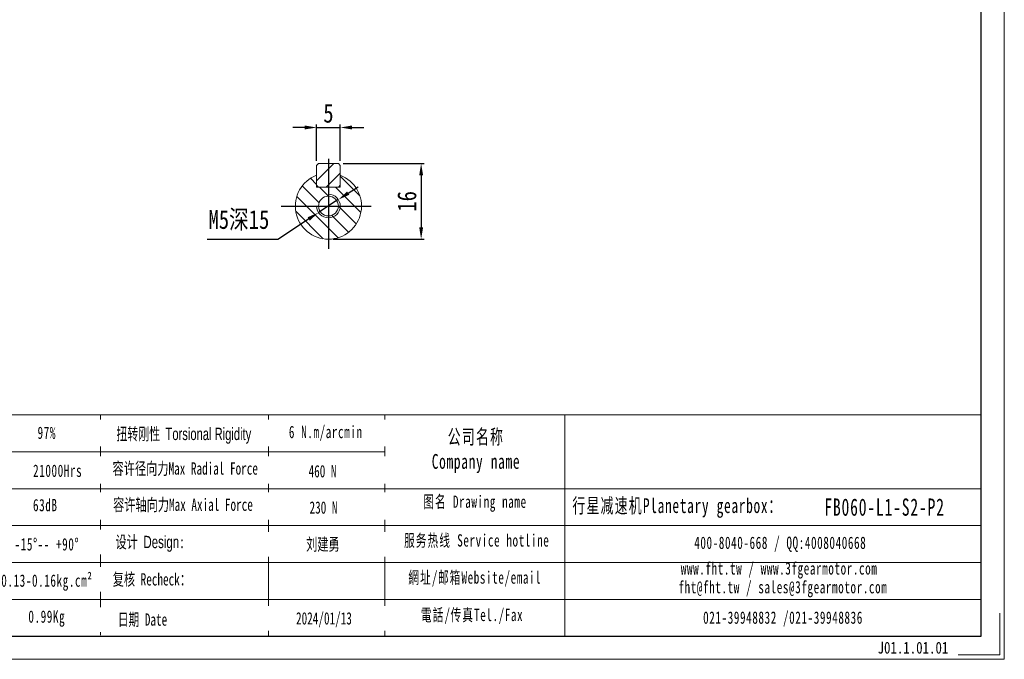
# Model space of a CAD drawing. Header units: millimetres. Extents: x 848 to 1258, y 1004 to 1294.
# Tile 6 of 8: x 1049 to 1258, y 1004 to 1140. Entities that reach past the tile are written whole.
import ezdxf

# ---------------------------------------------------------------- set-up
doc = ezdxf.new("R2010")
doc.units = ezdxf.units.MM
doc.header["$PDSIZE"] = -5
doc.linetypes.add('CENTER2', pattern=[28.575, 19.05, -3.175, 3.175, -3.175])
doc.layers.get('0').update_dxf_attribs({"lineweight": 18})
doc.layers.get('Defpoints').update_dxf_attribs({"lineweight": 18})
doc.layers.add('3中心线层', color=1, linetype='CENTER2')
doc.layers.add('6文字层', color=3, linetype='Continuous')
for name, color, linetype, lineweight in [('SLD-0', 7, 'Continuous', 18), ('图框_外框线', 7, 'Continuous', 18), ('尺寸线层', 3, 'Continuous', 18)]:
    doc.layers.add(name, color=color, linetype=linetype, lineweight=lineweight)
doc.styles.add('TH_GBDIM', font='txt', dxfattribs={"width": 0.8})
doc.styles.add('标准', font='txt', dxfattribs={"width": 0.667})
doc.styles.add('样式 1', font='txt', dxfattribs={"width": 0.8})
doc.dimstyles.new('TH_GBDIM', dxfattribs={"dimtxt": 4, "dimasz": 2.5, "dimexe": 0.625, "dimexo": 1, "dimgap": 1, "dimtad": 1, "dimdec": 1, "dimdsep": 46, "dimtxsty": 'TH_GBDIM', "dimcen": 2.5, "dimdle": 5, "dimclrd": 1, "dimclre": 1, "dimclrt": 1, "dimadec": 0, "dimazin": 2, "dimtfac": 0.714286, "dimtdec": 1, "dimtmove": 0, "dimatfit": 3, "dimfxl": 1, "dimtolj": 1, "dimarcsym": 0})

# ---------------------------------------------------------------- blocks, each defined once
blk = doc.blocks.new('*D27')
at = {"layer": 'Defpoints', "color": 0}
for p in [(1117.03, 1116.81), (1112.03, 1108.79), (1117.03, 1108.79)]:
    blk.add_point(p, dxfattribs=at)
at = {"layer": '尺寸线层', "lineweight": -2}
for p, q in [((1109.53, 1116.81), (1107.03, 1116.81)), ((1112.03, 1109.79), (1112.03, 1117.44)), ((1112.03, 1116.81), (1117.03, 1116.81)), ((1117.03, 1109.79), (1117.03, 1117.44)), ((1119.53, 1116.81), (1122.03, 1116.81))]:
    blk.add_line(p, q, dxfattribs=at)
at = {"layer": '尺寸线层'}
for points in [[(1109.53, 1116.4), (1109.53, 1117.23), (1112.03, 1116.81)], [(1119.53, 1117.23), (1119.53, 1116.4), (1117.03, 1116.81)]]:
    blk.add_solid(points, dxfattribs=at)
at = {"layer": '尺寸线层', "insert": (1114.53, 1119.81), "char_height": 4, "attachment_point": 5, "style": 'TH_GBDIM'}
blk.add_mtext('\\A1;5', dxfattribs=at)
blk = doc.blocks.new('*D28')
at = {"layer": 'Defpoints', "color": 0}
for p in [(1116.63, 1109.19), (1114.53, 1093.19), (1134.14, 1093.19)]:
    blk.add_point(p, dxfattribs=at)
at = {"layer": '尺寸线层', "lineweight": -2}
for p, q in [((1117.63, 1109.19), (1134.77, 1109.19)), ((1134.14, 1106.69), (1134.14, 1095.69)), ((1115.53, 1093.19), (1134.77, 1093.19))]:
    blk.add_line(p, q, dxfattribs=at)
at = {"layer": '尺寸线层'}
for points in [[(1134.56, 1106.69), (1133.73, 1106.69), (1134.14, 1109.19)], [(1133.73, 1095.69), (1134.56, 1095.69), (1134.14, 1093.19)]]:
    blk.add_solid(points, dxfattribs=at)
at = {"layer": '尺寸线层', "insert": (1131.14, 1101.19), "char_height": 4, "attachment_point": 5, "rotation": 90, "style": 'TH_GBDIM'}
blk.add_mtext('\\A1;16', dxfattribs=at)
blk = doc.blocks.new('*D29')
at = {"layer": 'Defpoints', "color": 0}
for p in [(1116.62, 1101.55), (1112.43, 1098.82)]:
    blk.add_point(p, dxfattribs=at)
at = {"layer": '尺寸线层', "lineweight": -2}
for p, q in [((1118.71, 1102.92), (1120.81, 1104.28)), ((1116.62, 1101.55), (1112.43, 1098.82)), ((1103.79, 1093.19), (1110.34, 1097.46)), ((1088.89, 1093.19), (1103.79, 1093.19))]:
    blk.add_line(p, q, dxfattribs=at)
at = {"layer": '尺寸线层'}
for points in [[(1118.49, 1103.27), (1118.94, 1102.57), (1116.62, 1101.55)], [(1110.57, 1097.11), (1110.11, 1097.81), (1112.43, 1098.82)]]:
    blk.add_solid(points, dxfattribs=at)
at = {"layer": '尺寸线层', "insert": (1095.59, 1097.16), "char_height": 4, "attachment_point": 5, "style": 'TH_GBDIM'}
blk.add_mtext('\\A1;{M5深15}{}{}', dxfattribs=at)

msp = doc.modelspace()

# ---------------------------------------------------------------- hatches: boundary and pattern name
at = {"linetype": 'Continuous', "lineweight": 0}
h = msp.add_hatch(dxfattribs=at)
h.set_pattern_fill('ANSI31', color=2, scale=0.75, style=0)
h.set_pattern_definition([(45, (870.8778, 1002.4373), (-1.683798, 1.683798), [])])
h.paths.add_polyline_path([(1112.02681, 1104.5878), (1112.42681, 1104.1878), (1116.62681, 1104.1878), (1117.02681, 1104.5878), (1117.02681, 1108.7878), (1116.62681, 1109.1878), (1112.42681, 1109.1878), (1112.02681, 1108.7878)], flags=0)
h = msp.add_hatch(dxfattribs=at)
h.set_pattern_fill('ANSI31', color=2, scale=0.75, angle=90, style=0)
h.set_pattern_definition([(135, (870.8778, 1002.4373), (-1.683798, -1.683798), [])])
edge = h.paths.add_edge_path(flags=0)
edge.add_line((1117.02681, 1104.1878), (1112.02681, 1104.1878))
edge.add_line((1112.02681, 1104.1878), (1112.02681, 1106.72615))
edge.add_arc((1114.52681, 1100.1878), 7, 110.9248324, 429.0751676)
edge.add_line((1117.02681, 1106.72615), (1117.02681, 1104.1878))
edge = h.paths.add_edge_path(flags=0)
edge.add_arc((1114.52681, 1100.1878), 2.1, 0, 360)

# ---------------------------------------------------------------- linework, layer by layer
at = {"color": 7, "linetype": 'Continuous', "lineweight": 15}
for p, q in [((1112.02681, 1108.7878), (1112.42681, 1109.1878)), ((1112.02681, 1108.7878), (1112.02681, 1104.5878)), ((1116.62681, 1109.1878), (1112.42681, 1109.1878)), ((1116.62681, 1109.1878), (1117.02681, 1108.7878)), ((1117.02681, 1104.5878), (1117.02681, 1108.7878)), ((1112.02681, 1104.1878), (1112.02681, 1106.72615)), ((1117.02681, 1106.72615), (1117.02681, 1104.1878)), ((1112.42681, 1104.1878), (1112.02681, 1104.5878)), ((1112.02681, 1104.1878), (1117.02681, 1104.1878)), ((1116.62681, 1104.1878), (1112.42681, 1104.1878)), ((1117.02681, 1104.5878), (1116.62681, 1104.1878))]:
    msp.add_line(p, q, dxfattribs=at)
msp.add_circle((1114.52681, 1100.1878), 2.1, dxfattribs=at)
msp.add_arc((1114.52681, 1100.1878), 7, 110.9248324, 69.0751676, dxfattribs=at)
at = {"color": 4}
msp.add_arc((1114.52681, 1100.1878), 2.5, 180, 90, dxfattribs=at)
at = {"layer": '3中心线层'}
for p, q in [((1114.52681, 1110.1878), (1114.52681, 1090.1878)), ((1104.52681, 1100.1878), (1124.52681, 1100.1878))]:
    msp.add_line(p, q, dxfattribs=at)
at = {"layer": '图框_外框线'}
for p, q in [((883.87063, 1056.02913), (1252.6395, 1056.02913)), ((1066.27438, 1056.02913), (1066.27438, 1009.44852)), ((1101.84591, 1056.02913), (1101.84591, 1009.1887)), ((1126.46615, 1056.02913), (1126.46615, 1009.1887)), ((1164.54244, 1056.02913), (1164.54244, 1009.1887)), ((919.21046, 1048.21379), (1126.46615, 1048.21379)), ((883.87063, 1040.39844), (1252.6395, 1040.39844)), ((919.21046, 1032.5831), (1252.6395, 1032.5831)), ((919.21046, 1024.76775), (1252.6395, 1024.76775)), ((919.21046, 1016.95241), (1252.6395, 1016.95241))]:
    msp.add_line(p, q, dxfattribs=at)
at = {"layer": '图框_外框线', "color": 3}
msp.add_lwpolyline([(847.66642, 1004.30951), (1257.5187, 1004.30951), (1257.5187, 1294.13362), (847.66642, 1294.13362)], close=True, dxfattribs=at)
at = {"layer": '图框_外框线', "color": 3, "lineweight": 25}
msp.add_lwpolyline([(872.06239, 1009.1887), (1252.6395, 1009.1887), (1252.6395, 1289.25442), (872.06239, 1289.25442)], close=True, dxfattribs=at)
at = {"layer": '图框_外框线', "color": 3}
msp.add_lwpolyline([(1256.54286, 1014.06789), (1256.54286, 1005.28534), (1247.76031, 1005.28534)], dxfattribs=at)

# ---------------------------------------------------------------- texts
at = {"layer": '6文字层', "insert": (1230.71, 1008.01673), "char_height": 2.5, "width": 43.304423, "attachment_point": 1, "style": '样式 1'}
msp.add_mtext('J01.1.01.01', dxfattribs=at)
at = {"layer": 'SLD-0', "color": 1, "attachment_point": 2, "style": '标准'}
for s, insert, char_height, width in [('\\T1.1;97%', (1054.93936, 1053.53404), 2.605115, 33.3159922), ('\\T1.1;公司名称\\PCompany name', (1145.74578, 1052.94379), 3.1261379, 40.4737248), ('\\T1.1;21000Hrs', (1057.23925, 1045.50479), 2.6051149, 33.3159922), ('\\T1.1;63dB', (1054.61855, 1038.23299), 2.605115, 17.1906935), ('\\T1.1;图名 Drawing name', (1145.5321, 1038.9578), 2.6051149, 33.3159922), ('\\T1.1;  行星减速机Planetary gearbox：', (1186.79564, 1038.37887), 3.1261379, 49.1667714), ('\\T1.1;\\pxt5;FB060-L1-S2-P2', (1232.18112, 1038.32874), 3.6471609, 33.8011299), ('\\T1.1;服务热线 Service hotline', (1145.90152, 1030.76606), 2.6051149, 37.1172158), ('\\T1.1;-15%%D-- +90%%D', (1054.93936, 1029.94839), 2.6051149, 22.3473977), ('\\T1.1;400-8040-668 / QQ:4008040668', (1210.11859, 1030.26829), 2.6051149, 75.8489865), ('\\T1.1;www.fht.tw / www.3fgearmotor.com ', (1209.87838, 1024.84218), 2.6051149, 75.9343715), ('{\\T1.1;0.13-0.16kg.cm²}', (1054.93936, 1022.26764), 2.6051149, 50.7477468), ('\\T1.1;網址/邮箱Website/email', (1145.49588, 1022.91726), 2.6051149, 38.6355281), ('\\T1.1;\\pxt12;fht@fht.tw / sales@3fgearmotor.com ', (1210.67232, 1020.87528), 2.6051149, 75.9343715), ('\\T1.1;0.99Kg', (1054.93936, 1014.64958), 2.6051149, 17.4304427), ('\\T1.1;電話/传真Tel./Fax', (1144.91222, 1015.00726), 2.6051149, 39.1002002), ('\\T1.1;021-39948832 /021-39948836 ', (1210.69956, 1014.43767), 2.6051149, 57.9816369)]:
    msp.add_mtext(s, dxfattribs=dict(at, insert=insert, char_height=char_height, width=width))

# ---------------------------------------------------------------- dimensions: what is measured, and where the dimension line sits
at = {"layer": '尺寸线层'}
dim = msp.add_linear_dim(base=(1117.02681, 1116.81178), p1=(1112.02681, 1108.7878), p2=(1117.02681, 1108.7878), dimstyle='TH_GBDIM', override={"dimdec": 4, "dimclrd": 256, "dimclre": 256, "dimclrt": 256}, dxfattribs=at)
dim.commit()
dim.dimension.update_dxf_attribs({"geometry": '*D27', "text_midpoint": (1114.52681, 1119.81178)})
dim = msp.add_linear_dim(base=(1134.14446, 1093.1878), p1=(1116.62681, 1109.1878), p2=(1114.52681, 1093.1878), angle=90, dimstyle='TH_GBDIM', override={"dimdec": 4, "dimclrd": 256, "dimclre": 256, "dimclrt": 256}, dxfattribs=at)
dim.commit()
dim.dimension.update_dxf_attribs({"geometry": '*D28', "text_midpoint": (1131.14446, 1101.1878)})
dim = msp.add_diameter_dim_2p(p1=(1116.62081, 1101.55351), p2=(1112.43281, 1098.82209), text='{M5深15}{}{}', dimstyle='TH_GBDIM', override={"dimgap": 1.5, "dimtad": 1, "dimtih": 0, "dimtoh": 1, "dimdec": 0, "dimlfac": 1, "dimse1": 0, "dimse2": 0, "dimsd1": 0, "dimsd2": 0, "dimclrd": 256, "dimclrt": 256, "dimtix": 0, "dimtofl": 1, "dimatfit": 3}, dxfattribs=at)
dim.commit()
dim.dimension.update_dxf_attribs({"geometry": '*D29', "text_midpoint": (1095.59002, 1093.1878), "dimtype": 163})

# ---------------------------------------------------------------- next in the draw order: texts
at = {"layer": 'SLD-0', "color": 1, "attachment_point": 2, "style": '标准', "bg_fill": 2}
for s, insert, char_height, width in [('{\\T1.1;6 N.m/arcmin}', (1113.95505, 1053.70816), 2.6051149, 95.2944508), ('{\\f宋体|b0|i0|c134|p2;容许径向力Max Radial Force}', (1084.23215, 1045.97744), 2.6051149, 95.2944508), ('{\\f宋体|b0|i0|c134|p2;容许轴向力Max Axial Force}', (1083.74674, 1038.319), 2.6051149, 95.2944508), ('{\\f宋体|b0|i0|c134|p2;设计 \\fArial|b0|i0|c0|p2;Design}:', (1076.79541, 1030.43102), 2.6051149, 33.3159922), ('{\\f宋体|b0|i0|c134|p2;复核 Recheck：}', (1077.16068, 1022.52898), 2.6051149, 33.3159922), ('2024/01/13', (1113.57846, 1014.27848), 2.605115, 33.3159922), ('日期 Date', (1075.1944, 1014.02534), 2.605115, 33.3159922)]:
    msp.add_mtext(s, dxfattribs=dict(at, insert=insert, char_height=char_height, width=width))

# ---------------------------------------------------------------- next in the draw order: texts
at = {"layer": 'SLD-0', "color": 1, "char_height": 2.6051149, "attachment_point": 2, "style": '标准', "bg_fill": 2}
for s, insert, width in [('{\\f宋体|b0|i0|c134|p2;\\W0.65;扭转刚性 \\fArial|b0|i0|c0|p34;Torsional Rigidity}', (1083.93648, 1053.29132), 95.2944508), ('{\\fSimSun|b1|i0|c134|p2;460 N}', (1113.28045, 1045.40483), 95.2944508), ('{\\fSimSun|b1|i0|c134|p2;230 N}', (1113.48579, 1037.72286), 95.2944508), ('{\\fSimSun|b1|i0|c134|p2;刘建勇}', (1113.36335, 1029.93178), 33.3159922)]:
    msp.add_mtext(s, dxfattribs=dict(at, insert=insert, width=width))

doc.saveas('drawing.dxf')
